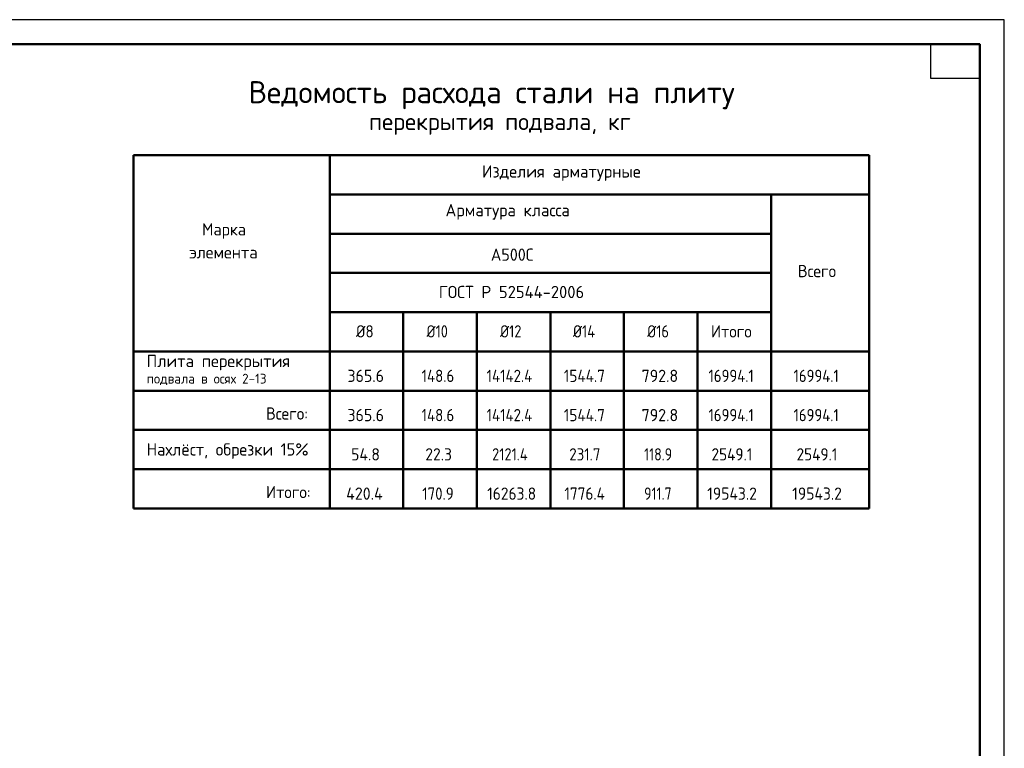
# Model space of a CAD drawing. Header units: millimetres. Extents: x 0 to 42000, y 0 to 29700.
# Tile 3 of 3: x 21920 to 42000, y 14850 to 29700. Entities that reach past the tile are written whole.
import ezdxf

# ---------------------------------------------------------------- set-up
doc = ezdxf.new("R2010")
doc.units = ezdxf.units.MM
doc.layers.add('Standard', color=7, linetype='Continuous', lineweight=25)
doc.styles.add('ISOCPEUR', font='txt')

msp = doc.modelspace()

# ---------------------------------------------------------------- linework, layer by layer
at = {"layer": 'Standard', "color": 7, "linetype": 'Continuous', "lineweight": 35, "transparency": 33554687}
for p, q in [((41500, 27600), (41500, 20500)), ((41500, 27200), (41500, 20100)), ((28242, 20539), (24242, 20539)), ((39242, 20539), (28242, 20539))]:
    msp.add_line(p, q, dxfattribs=at)
at = {"layer": 'Standard', "color": 7, "linetype": 'Continuous', "lineweight": 50, "transparency": 33554687}
for p, q in [((24242, 26939), (24242, 19739)), ((24242, 26939), (39242, 26939)), ((28242, 26939), (28242, 19739)), ((39242, 26939), (39242, 22139)), ((39242, 26939), (39242, 22139)), ((39242, 26939), (39242, 22139)), ((39242, 26939), (39242, 22139)), ((39242, 26939), (39242, 20539)), ((39242, 26939), (39242, 19739)), ((41500, 27100), (41500, 23200)), ((28242, 26139), (39242, 26139)), ((37242, 26139), (37242, 19739)), ((28242, 25339), (28242, 19739)), ((28242, 25339), (37242, 25339)), ((28242, 24539), (37242, 24539)), ((28242, 23739), (37242, 23739)), ((29742, 23739), (29742, 19739)), ((31242, 23739), (31242, 19739)), ((32742, 23739), (32742, 19739)), ((34242, 23739), (34242, 19739)), ((35742, 23739), (35742, 19739)), ((24242, 22939), (28242, 22939)), ((28242, 22939), (39242, 22939)), ((24242, 22139), (28242, 22139)), ((28242, 22139), (39242, 22139)), ((24242, 21339), (28242, 21339)), ((28242, 21339), (39242, 21339)), ((24242, 20539), (28242, 20539)), ((28242, 20539), (39242, 20539)), ((24242, 19739), (28242, 19739)), ((39242, 19739), (24242, 19739)), ((28242, 19739), (39242, 19739))]:
    msp.add_line(p, q, dxfattribs=at)
at = {"layer": 'Standard', "color": 7, "linetype": 'Continuous', "lineweight": 13, "transparency": 33554687}
msp.add_line((28242, 22139), (24242, 22139), dxfattribs=at)
at = {"layer": 'Standard', "color": 7, "linetype": 'Continuous', "lineweight": 25, "transparency": 33554687}
for points in [[(0, 0), (42000, 0), (42000, 29700), (0, 29700), (0, 0)], [(41500, 29200), (41500, 28500), (40500, 28500), (40500, 29200), (41500, 29200)]]:
    msp.add_lwpolyline(points, close=True, dxfattribs=at)
at = {"layer": 'Standard', "color": 7, "linetype": 'Continuous', "lineweight": 50, "transparency": 33554687}
msp.add_lwpolyline([(2000, 29200), (41500, 29200), (41500, 500), (2000, 500), (2000, 29200)], close=True, dxfattribs=at)
at = {"layer": 'Standard', "color": 7, "linetype": 'Continuous', "lineweight": 13, "transparency": 33554687}
msp.add_lwpolyline([(41500, 29200), (2000, 29200), (2000, 500), (41500, 500), (41500, 29200)], dxfattribs=at)

# ---------------------------------------------------------------- texts
at = {"layer": 'Standard', "color": 7, "linetype": 'Continuous', "lineweight": 50, "transparency": 33554687, "attachment_point": 7, "style": 'ISOCPEUR'}
for s, insert, char_height, width in [('\\W0.99;Ведомость расхода стали на плиту', (26589, 27875), 450, 10523.28), ('\\W0.99;перекрытия подвала, кг', (29042, 27355), 350, 5541.79)]:
    msp.add_mtext(s, dxfattribs=dict(at, insert=insert, char_height=char_height, width=width))
at = {"layer": 'Standard', "color": 7, "linetype": 'Continuous', "lineweight": 25, "transparency": 33554687, "attachment_point": 7, "style": 'ISOCPEUR'}
for s, insert, char_height, width in [('\\W0.98;Изделия арматурные', (31348, 26414), 250, 3408.53), ('\\W0.98;Арматура класса', (30604, 25625), 250, 2896.63), ('\\W0.95;Марка', (25638, 25234), 250, 1093.33), ('\\W0.97;элемента', (25376, 24834), 250, 1619.97), ('\\W0.95;А500С', (31529, 24786), 250, 1042.91), ('\\W0.95;Всего', (37789, 24452), 250, 992.72), ('\\W0.98;ГОСТ Р 52544-2006', (30467, 24025), 250, 3171.16), ('\\W0.89;Ø8', (28779, 23223), 250, 536.66), ('\\W0.85;Ø10', (30217, 23223), 250, 655.6), ('\\W0.85;Ø12', (31717, 23223), 250, 655.6), ('\\W0.85;Ø14', (33204, 23223), 250, 681.37), ('\\W0.85;Ø16', (34717, 23223), 250, 655.6), ('\\W0.95;Итого', (36017, 23223), 250, 1068.13), ('\\W0.98;Плита перекрытия', (24508, 22552), 250, 3071.12), ('\\W0.94;365.6', (28604, 22316), 250, 891.68), ('\\W0.88;148.6', (30117, 22316), 250, 859.77), ('\\W0.88;14142.4', (31442, 22316), 250, 1209.44), ('\\W0.90;1544.7', (33017, 22316), 250, 1062.47), ('\\W0.94;792.8', (34604, 22316), 250, 891.68), ('\\W0.87;16994.1', (35967, 22316), 250, 1158.7), ('\\W0.87;16994.1', (37701, 22316), 250, 1158.7), ('\\W0.97;подвала в осях 2-13', (24508, 22252), 200, 2675.6), ('\\W0.95;Всего:', (26943, 21548), 250, 1068.13), ('\\W0.94;365.6', (28604, 21516), 250, 891.68), ('\\W0.88;148.6', (30117, 21516), 250, 859.77), ('\\W0.88;14142.4', (31442, 21516), 250, 1209.44), ('\\W0.90;1544.7', (33017, 21516), 250, 1062.47), ('\\W0.94;792.8', (34604, 21516), 250, 891.68), ('\\W0.87;16994.1', (35967, 21516), 250, 1158.7), ('\\W0.87;16994.1', (37701, 21516), 250, 1158.7), ('\\W0.97;Нахлёст, обрезки 15%%%', (24508, 20748), 250, 3594.53), ('\\W0.93;54.8', (28679, 20716), 250, 740.2), ('\\W0.92;22.3', (30192, 20716), 250, 714.77), ('\\W0.85;2121.4', (31554, 20716), 250, 981.19), ('\\W0.88;231.7', (33129, 20716), 250, 834.26), ('\\W0.82;118.9', (34654, 20716), 250, 776.85), ('\\W0.90;2549.1', (36029, 20716), 250, 1037.13), ('\\W0.90;2549.1', (37764, 20716), 250, 1037.12), ('\\W0.95;Итого:', (26943, 19948), 250, 1143.46), ('\\W0.94;420.4', (28579, 19916), 250, 942.22), ('\\W0.88;170.9', (30129, 19916), 250, 834.26), ('\\W0.91;16263.8', (31454, 19916), 250, 1188.49), ('\\W0.90;1776.4', (33029, 19916), 250, 1037.13), ('\\W0.82;911.7', (34654, 19916), 250, 776.85), ('\\W0.92;19543.2', (35942, 19916), 250, 1213.76), ('\\W0.92;19543.2', (37676, 19916), 250, 1213.76)]:
    msp.add_mtext(s, dxfattribs=dict(at, insert=insert, char_height=char_height, width=width))

doc.saveas('drawing.dxf')
